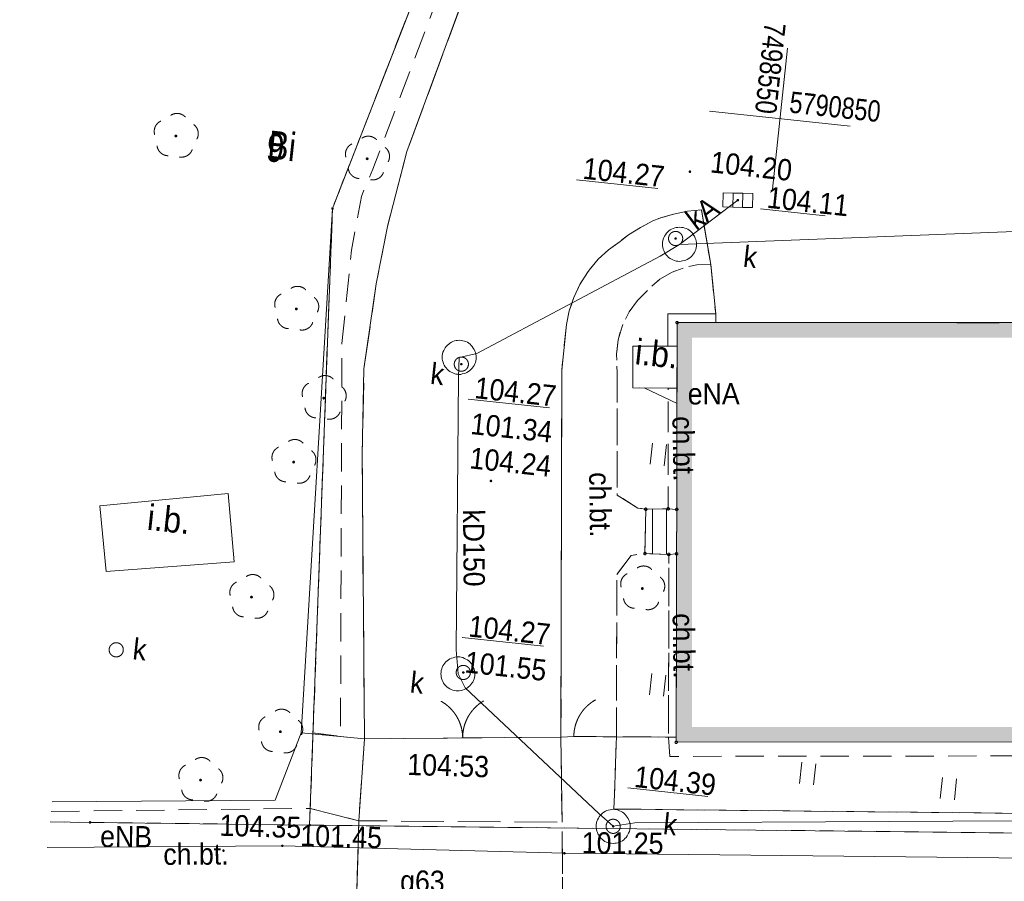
# Model space of a CAD drawing. Header units: millimetres. Extents: x -165388 to 921073, y -295343 to 494042.
# Tile 3 of 117: x -152713 to -117947, y -122571 to -92136. Entities that reach past the tile are written whole.
import ezdxf
from ezdxf.xclip import XClip

# ---------------------------------------------------------------- set-up
doc = ezdxf.new("R2010")
doc.units = ezdxf.units.MM
doc.header["$MEASUREMENT"] = 0
doc.header["$XCLIPFRAME"] = 0
for name, pattern in [('0.5_0.5', [1000, 500, -500]), ('1.5_0.5', [2000, 1500, -500]), ('mz1.0_0.5', [1500, 1000, -500])]:
    doc.linetypes.add(name, pattern=pattern)
for name, color, linetype in [('7795.2023_2_203-punkt graniczny', 7, 'Continuous'), ('7795.2023_2_drzewo liściaste (punkt)', 7, 'Continuous'), ('7795.2023_2_punkt o określonej wysokości (sieć elektroenergetyczna)', 7, 'Continuous'), ('7795.2023_2_punkt o określonej wysokości (sieć kanalizacyjna)', 7, 'Continuous'), ('7795.2023_2_punkt wysokościowy sztuczny', 7, 'Continuous'), ('Zagospodarowanie - Budynki', 7, 'Continuous')]:
    doc.layers.add(name, color=color, linetype=linetype)
for name, color, linetype, lineweight, true_color in [('7795.2023_2_210-oznaczenie konturu użytku gruntowego_Nr_pióra__3', 7, 'Continuous', 18, 0x959595), ('7795.2023_2_218-kontur użytku gruntowego_Nr_pióra__3', 7, 'Continuous', 18, 0x959595), ('7795.2023_2_drzewo liściaste (punkt)_Nr_pióra__94', 7, 'Continuous', 18, 0x4a4a4a), ('7795.2023_2_komora podziemna - przewód kanalizacyjny (powierzchnia)_Nr_pióra__34', 7, 'Continuous', 18, 0x4a4a4a), ('7795.2023_2_przewód elektroenergetyczny (linia)-Atr1_Nr_pióra__1', 7, 'Continuous', 18, 0x4c4c4c), ('7795.2023_2_przewód elektroenergetyczny (linia)_Nr_pióra__1', 7, 'Continuous', 18, 0x4c4c4c), ('7795.2023_2_przewód kanalizacyjny (linia)-Atr1_Nr_pióra__34', 7, 'Continuous', 18, 0x4a4a4a), ('7795.2023_2_przewód kanalizacyjny (linia)_Nr_pióra__34', 7, 'Continuous', 18, 0x4a4a4a), ('7795.2023_2_Punkt budynku_Nr_pióra__5', 7, 'Continuous', 18, 0x1d1d1d), ('7795.2023_2_punkt o określonej wysokości (sieć elektroenergetyczna)-Atr2_Nr_pióra__1', 7, 'Continuous', 18, 0x4c4c4c), ('7795.2023_2_punkt o określonej wysokości (sieć kanalizacyjna)-Atr2_Nr_pióra__34', 7, 'Continuous', 18, 0x4a4a4a), ('7795.2023_2_punkt o określonej wysokości (sieć kanalizacyjna)-Atr3_Nr_pióra__34', 7, 'Continuous', 18, 0x4a4a4a)]:
    doc.layers.add(name, color=color, linetype=linetype, lineweight=lineweight, true_color=true_color)
for name, color, linetype, lineweight in [('7795.2023_2_211-numer działki ewidencyjnej_Nr_pióra__7', 7, 'Continuous', 18), ('7795.2023_2_219-działka ewidencyjna_Nr_pióra__7', 7, 'Continuous', 18), ('7795.2023_2_312-budynek ewidencyjny_Nr_pióra__7', 7, 'Continuous', 18), ('7795.2023_2_352-schody_Nr_pióra__7', 7, 'Continuous', 18), ('7795.2023_2_brama (linia) - symbol_Nr_pióra__7', 7, 'Continuous', 18), ('7795.2023_2_brama (linia)_Nr_pióra__7', 7, 'Continuous', 18), ('7795.2023_2_chodnik (powierzchnia)-Atr17_Nr_pióra__7', 7, 'Continuous', 18), ('7795.2023_2_chodnik (powierzchnia)_Nr_pióra__7', 7, 'Continuous', 18), ('7795.2023_2_furtka (linia) - symbol_Nr_pióra__7', 7, 'Continuous', 18), ('7795.2023_2_furtka (linia)_Nr_pióra__7', 7, 'Continuous', 18), ('7795.2023_2_inna budowla (powierzchnia)-Atr17_Nr_pióra__7', 7, 'Continuous', 18), ('7795.2023_2_inna budowla (powierzchnia)_Nr_pióra__7', 7, 'Continuous', 18), ('7795.2023_2_jezdnia (powierzchnia)_Nr_pióra__7', 7, 'Continuous', 18), ('7795.2023_2_kratka ściekowa (punkt)_Nr_pióra__7', 7, 'Continuous', 18), ('7795.2023_2_krawężnik (linia)_Nr_pióra__7', 7, 'Continuous', 18), ('7795.2023_2_ogrodzenie trwałe (linia)_Nr_pióra__7', 7, 'Continuous', 18), ('7795.2023_2_przewód gazowy (linia)-Atr1_Nr_pióra__7', 7, 'Continuous', 18), ('7795.2023_2_punkt o określonej wysokości (sieć kanalizacyjna)-Atr2_Nr_pióra__7', 7, 'Continuous', 18), ('7795.2023_2_punkt wysokościowy sztuczny-Atr2_Nr_pióra__7', 7, 'Continuous', 18), ('7795.2023_2_trawnik (powierzchnia) - symbol_Nr_pióra__7', 7, 'Continuous', 18), ('7795.2023_2_trawnik (powierzchnia)_Nr_pióra__7', 7, 'Continuous', 18), ('7795.2023_2_Wstawianie ramki sekcyjnej z opisem_Nr_pióra__7', 7, 'Continuous', 18), ('7795.2023_2_właz okrągły - siec kanalizacyjna (punkt)-Atr17_Nr_pióra__7', 7, 'Continuous', 18), ('7795.2023_2_właz okrągły - siec kanalizacyjna (punkt)_Nr_pióra__7', 7, 'Continuous', 18), ('Zagospodarowanie - Budynki_Nr_pióra__1', 7, 'Continuous', 13)]:
    doc.layers.add(name, color=color, linetype=linetype, lineweight=lineweight)
doc.styles.add('GENERATED_STYLE_1', font='txt')
doc.linetypes.add('902-500', pattern='A,0,[1,A.01.1_PROJEKT_ZAGOSPODAROWANIA_DZIAŁKI1.Shx,S=59.52381,R=0,X=0,Y=0],-7500,0', length=7500)

# ---------------------------------------------------------------- blocks, each defined once
blk = doc.blocks.new('Rysunek_1_2', base_point=(-8073115860, -4958828181))
at = {"layer": '7795.2023_2_203-punkt graniczny', "linetype": 'Continuous', "lineweight": 0, "true_color": 0x000000}
for points in [[(-141625, -98813, 1), (-141714, -98804, 1)], [(-150184, -120494, 1), (-150274, -120485, 1)], [(-142430, -120591, 1), (-142520, -120582, 1)]]:
    blk.add_hatch(color=18, dxfattribs=at).paths.add_polyline_path(points)
at = {"layer": '7795.2023_2_drzewo liściaste (punkt)', "linetype": 'Continuous', "lineweight": 0, "true_color": 0x4a4a4a}
for points in [[(-147148, -96250, 1), (-147248, -96239, 1)], [(-140395, -97054, 1), (-140495, -97044, 1)], [(-142895, -102358, 1), (-142994, -102347, 1)], [(-141925, -105509, 1), (-142025, -105499, 1)], [(-142992, -107768, 1), (-143092, -107758, 1)], [(-130678, -112236, 1), (-130778, -112226, 1)], [(-144479, -112537, 1), (-144578, -112527, 1)], [(-143460, -117293, 1), (-143559, -117282, 1)], [(-146278, -119002, 1), (-146377, -118992, 1)]]:
    blk.add_hatch(color=251, dxfattribs=at).paths.add_polyline_path(points)
at = {"layer": '7795.2023_2_punkt o określonej wysokości (sieć elektroenergetyczna)', "linetype": 'Continuous', "lineweight": 0, "true_color": 0x4c4c4c}
for points in [[(-143394, -121323, 1), (-143483, -121313, 1)], [(-133435, -121586, 1), (-133525, -121576, 1)]]:
    blk.add_hatch(color=251, dxfattribs=at).paths.add_polyline_path(points)
at = {"layer": '7795.2023_2_punkt o określonej wysokości (sieć kanalizacyjna)', "linetype": 'Continuous', "lineweight": 0, "true_color": 0x4a4a4a}
for points in [[(-127312, -98513, 1), (-127402, -98511, 1)], [(-129509, -99870, 1), (-129598, -99861, 1)], [(-137075, -104309, 1), (-137164, -104300, 1)], [(-137005, -115199, 1), (-137094, -115189, 1)], [(-131714, -120634, 1), (-131803, -120624, 1)]]:
    blk.add_hatch(color=251, dxfattribs=at).paths.add_polyline_path(points)
at = {"layer": '7795.2023_2_punkt wysokościowy sztuczny', "linetype": 'Continuous', "lineweight": 0, "true_color": 0x000000}
for points in [[(-129004, -97511, 1), (-129094, -97501, 1)], [(-136028, -108434, 1), (-136118, -108425, 1)], [(-137229, -118323, 1), (-137319, -118313, 1)], [(-145474, -121492, 1), (-145563, -121483, 1)]]:
    blk.add_hatch(color=18, dxfattribs=at).paths.add_polyline_path(points)
at = {"layer": '7795.2023_2_218-kontur użytku gruntowego_Nr_pióra__3', "linetype": '0.5_0.5', "flags": 128}
for points in [[(-133450, -77674), (-141670, -98808)], [(-141670, -98808), (-142475, -120587)], [(-151643, -120474), (-150229, -120490)], [(-150229, -120490), (-142475, -120587)], [(-142475, -120587), (-63710, -121466)]]:
    blk.add_lwpolyline(points, dxfattribs=at)
at = {"layer": '7795.2023_2_219-działka ewidencyjna_Nr_pióra__7', "linetype": 'Continuous', "flags": 128}
for points in [[(-141670, -98808), (-133450, -77674)], [(-142475, -120587), (-141670, -98808)], [(-151643, -120474), (-150229, -120490)], [(-150229, -120490), (-142475, -120587)], [(-142475, -120587), (-63710, -121466)]]:
    blk.add_lwpolyline(points, dxfattribs=at)
at = {"layer": '7795.2023_2_312-budynek ewidencyjny_Nr_pióra__7', "linetype": 'Continuous', "flags": 128}
for points in [[(-129530, -117660), (-129500, -102838)], [(-129500, -102838), (-57530, -102838)], [(-57437, -117642), (-129530, -117660)]]:
    blk.add_lwpolyline(points, dxfattribs=at)
at = {"layer": '7795.2023_2_352-schody_Nr_pióra__7', "linetype": 'Continuous', "flags": 128}
blk.add_lwpolyline([(-129513, -109434), (-129812, -109412), (-130608, -109428), (-130635, -110994), (-129794, -111024), (-129520, -111003)], close=True, dxfattribs=at)
blk.add_lwpolyline([(-129513, -109434), (-129812, -109412), (-130608, -109428), (-130635, -110994), (-129794, -111024), (-129520, -111003)], close=True, dxfattribs=at)
for points in [[(-130371, -111003), (-130373, -109423)], [(-129871, -111021), (-129873, -109414)]]:
    blk.add_lwpolyline(points, dxfattribs=at)
at = {"layer": '7795.2023_2_brama (linia) - symbol_Nr_pióra__7', "linetype": 'Continuous'}
for centre, start, end in [((-138571, -117518), 0.5052, 60.5052), ((-135571, -117492), 120.5052, 180.5052)]:
    blk.add_arc(centre, 1500, start, end, dxfattribs=at)
at = {"layer": '7795.2023_2_brama (linia)_Nr_pióra__7', "linetype": 'Continuous', "flags": 128}
blk.add_lwpolyline([(-140539, -117536), (-133603, -117474)], dxfattribs=at)
at = {"layer": '7795.2023_2_chodnik (powierzchnia)_Nr_pióra__7', "linetype": 'mz1.0_0.5', "flags": 128}
for points in [[(-131621, -108927), (-130886, -109388), (-130608, -109428), (-130635, -110994), (-131125, -111062), (-131630, -111732), (-131641, -117463), (-132405, -117462), (-133148, -117453), (-133603, -117474), (-133572, -104514), (-133409, -102902), (-133307, -102420), (-133145, -101945), (-132936, -101494), (-132669, -101070), (-132610, -100986), (-132287, -100598), (-131919, -100266), (-131515, -99967), (-131219, -99737), (-130798, -99471), (-130352, -99247), (-130109, -99142), (-129632, -99002), (-129139, -98904), (-128641, -98857), (-128314, -100783), (-128809, -100800), (-129209, -100878), (-129680, -101049), (-130110, -101305), (-130487, -101636), (-130545, -101700), (-130894, -102055), (-131189, -102456), (-131418, -102904), (-131445, -102972), (-131587, -103449), (-131640, -103947), (-131623, -104441), (-131612, -104533)], [(-129499, -103673), (-129830, -103668), (-129829, -102531), (-128138, -102522), (-128132, -102834), (-129500, -102838)], [(-129513, -109434), (-129812, -109412), (-129818, -105148), (-129506, -105151)], [(-129794, -111024), (-129520, -111003), (-129530, -117478), (-129802, -117479)], [(-142452, -119996), (-142358, -117331), (-141385, -117455), (-140539, -117536), (-140739, -120431)], [(-133564, -120486), (-133603, -117474), (-133148, -117453), (-132405, -117462), (-131641, -117463), (-131733, -120018), (-117448, -120171), (-94590, -120188), (-84123, -120213), (-83811, -120206), (-83823, -120788), (-78222, -120705), (-78215, -120082), (-68858, -119948), (-58584, -119994), (-57508, -120089), (-50285, -120069), (-46807, -120180), (-48984, -123135), (-51551, -123061), (-55730, -123106), (-79926, -123187), (-81942, -123233), (-87867, -123151), (-93853, -123072), (-133543, -123012)]]:
    blk.add_lwpolyline(points, close=True, dxfattribs=at)
for points in [[(-151600, -120100), (-142452, -119996), (-140739, -120431)], [(-140739, -120431), (-140818, -123238), (-151954, -123157)]]:
    blk.add_lwpolyline(points, dxfattribs=at)
at = {"layer": '7795.2023_2_drzewo liściaste (punkt)_Nr_pióra__94', "linetype": 'Continuous'}
for centre, start, end in [((-147155, -95847), 43.1542, 124.6102), ((-147563, -96081), 115.1902, 196.4302), ((-146807, -96162), 331.3342, 52.5742), ((-140403, -96651), 43.1542, 124.6102), ((-147466, -96542), 187.1032, 268.7532), ((-140810, -96885), 115.1902, 196.4302), ((-140054, -96966), 331.3342, 52.5742), ((-146999, -96592), 259.0112, 340.6612), ((-140713, -97346), 187.1032, 268.7532), ((-140246, -97396), 259.0112, 340.6612), ((-143309, -102189), 115.1902, 196.4302), ((-142902, -101955), 43.1542, 124.6102), ((-142554, -102270), 331.3342, 52.5742), ((-143213, -102650), 187.1032, 268.7532), ((-142745, -102700), 259.0112, 340.6612), ((-142340, -105340), 115.1902, 196.4302), ((-141932, -105106), 43.1542, 124.6102), ((-141584, -105421), 331.3342, 52.5742), ((-142243, -105801), 187.1032, 268.7532), ((-141776, -105851), 259.0112, 340.6612), ((-142999, -107365), 43.1542, 124.6102), ((-143406, -107599), 115.1902, 196.4302), ((-142651, -107680), 331.3342, 52.5742), ((-143310, -108060), 187.1032, 268.7532), ((-142843, -108110), 259.0112, 340.6612), ((-130685, -111833), 43.1542, 124.6102), ((-144486, -112134), 43.1542, 124.6102), ((-131092, -112067), 115.1902, 196.4302), ((-130337, -112148), 331.3342, 52.5742), ((-144893, -112368), 115.1902, 196.4302), ((-144137, -112449), 331.3342, 52.5742), ((-130996, -112528), 187.1032, 268.7532), ((-144797, -112829), 187.1032, 268.7532), ((-130529, -112578), 259.0112, 340.6612), ((-144329, -112879), 259.0112, 340.6612), ((-143874, -117124), 115.1902, 196.4302), ((-143467, -116890), 43.1542, 124.6102), ((-143118, -117205), 331.3342, 52.5742), ((-143778, -117585), 187.1032, 268.7532), ((-143310, -117635), 259.0112, 340.6612), ((-146285, -118599), 43.1542, 124.6102), ((-146692, -118833), 115.1902, 196.4302), ((-145937, -118914), 331.3342, 52.5742), ((-146596, -119294), 187.1032, 268.7532), ((-146129, -119344), 259.0112, 340.6612)]:
    blk.add_arc(centre, 400, start, end, dxfattribs=at)
at = {"layer": '7795.2023_2_furtka (linia) - symbol_Nr_pióra__7', "linetype": 'Continuous'}
blk.add_arc((-131648, -117470), 1500, 119.2862, 179.2862, dxfattribs=at)
at = {"layer": '7795.2023_2_furtka (linia)_Nr_pióra__7', "linetype": 'Continuous', "flags": 128}
blk.add_lwpolyline([(-133148, -117453), (-132405, -117462)], dxfattribs=at)
at = {"layer": '7795.2023_2_inna budowla (powierzchnia)_Nr_pióra__7', "linetype": 'Continuous', "flags": 128}
for points in [[(-129499, -103673), (-129506, -105151), (-131063, -105135), (-131067, -103666)], [(-149662, -111630), (-149885, -109303), (-145353, -108873), (-145140, -111290)]]:
    blk.add_lwpolyline(points, close=True, dxfattribs=at)
at = {"layer": '7795.2023_2_jezdnia (powierzchnia)_Nr_pióra__7', "linetype": '1.5_0.5', "flags": 128}
for points in [[(-133603, -117474), (-140539, -117536), (-140620, -107500), (-140557, -104469), (-140124, -101468), (-139726, -99439), (-139040, -96797), (-134683, -84954), (-133333, -81267), (-129360, -81924), (-129813, -85114), (-127634, -85337), (-127687, -86016), (-118424, -87049), (-117777, -80541), (-105837, -81931), (-106358, -86703), (-106331, -87198), (-106231, -87481), (-105953, -87893), (-105571, -88175), (-105121, -88384), (-104630, -88497), (-104410, -88511), (-103912, -88463), (-103434, -88323), (-103329, -88274), (-102933, -87965), (-102687, -87539), (-102651, -87392), (-102360, -91627), (-102771, -91703), (-103241, -91864), (-103603, -92057), (-104006, -92345), (-104258, -92630), (-104496, -93067), (-104539, -93183), (-104622, -93677), (-104585, -94174), (-104442, -94441), (-104120, -94817), (-104009, -94900), (-103570, -95128), (-103076, -95211), (-86979, -95156), (-83668, -98609), (-91451, -98599), (-100162, -98611), (-104213, -98589), (-114565, -98616), (-114562, -99059), (-114518, -102121), (-114555, -102841), (-128132, -102834), (-128138, -102522), (-128314, -100783), (-128641, -98857), (-129139, -98904), (-129632, -99002), (-130109, -99142), (-130352, -99247), (-130798, -99471), (-131219, -99737), (-131515, -99967), (-131919, -100266), (-132287, -100598), (-132610, -100986), (-132669, -101070), (-132936, -101494), (-133145, -101945), (-133307, -102420), (-133409, -102902), (-133572, -104514)], [(-133103, -129607), (-141291, -128588), (-141053, -128151), (-140892, -127676), (-140820, -127191), (-140818, -123238), (-140739, -120431), (-133564, -120486), (-133543, -123012), (-133585, -124436), (-133550, -127024), (-133489, -128328), (-133473, -128461), (-133384, -128852), (-133265, -129237)]]:
    blk.add_lwpolyline(points, close=True, dxfattribs=at)
at = {"layer": '7795.2023_2_komora podziemna - przewód kanalizacyjny (powierzchnia)_Nr_pióra__34', "linetype": 'Continuous', "flags": 128}
for points in [[(-128818, -100136), (-128824, -100195), (-128841, -100254), (-128866, -100301), (-128892, -100359), (-128917, -100407), (-128952, -100453), (-128998, -100498), (-129042, -100534), (-129086, -100570), (-129140, -100604), (-129193, -100628), (-129244, -100643), (-129306, -100656), (-129358, -100671), (-129419, -100675), (-129478, -100668), (-129538, -100662), (-129597, -100645), (-129654, -100619), (-129702, -100594), (-129749, -100569), (-129806, -100533), (-129841, -100489), (-129887, -100443), (-129922, -100399), (-129947, -100346), (-129971, -100294), (-129996, -100241), (-130009, -100179), (-130014, -100128), (-130017, -100067), (-130011, -100008), (-130005, -99948), (-129988, -99889), (-129972, -99831), (-129947, -99783), (-129912, -99737), (-129875, -99680), (-129841, -99644), (-129796, -99598), (-129742, -99564), (-129699, -99538), (-129636, -99515), (-129583, -99490), (-129532, -99476), (-129471, -99472), (-129410, -99469), (-129351, -99475), (-129291, -99481), (-129232, -99498), (-129184, -99513), (-129126, -99539), (-129080, -99574), (-129033, -99610), (-128987, -99645), (-128951, -99689), (-128917, -99743), (-128881, -99787), (-128858, -99850), (-128843, -99902), (-128829, -99953), (-128815, -100015), (-128812, -100076)], [(-136598, -104129), (-136604, -104189), (-136621, -104247), (-136646, -104295), (-136672, -104353), (-136697, -104400), (-136732, -104447), (-136778, -104492), (-136822, -104528), (-136866, -104563), (-136920, -104598), (-136972, -104622), (-137024, -104637), (-137086, -104650), (-137138, -104665), (-137199, -104668), (-137258, -104662), (-137318, -104655), (-137377, -104639), (-137424, -104614), (-137482, -104588), (-137529, -104562), (-137576, -104527), (-137621, -104482), (-137657, -104438), (-137692, -104394), (-137727, -104340), (-137751, -104287), (-137766, -104235), (-137779, -104174), (-137794, -104122), (-137797, -104061), (-137791, -104001), (-137785, -103942), (-137768, -103883), (-137742, -103826), (-137717, -103778), (-137692, -103730), (-137656, -103684), (-137611, -103638), (-137566, -103593), (-137523, -103567), (-137469, -103533), (-137416, -103508), (-137363, -103484), (-137302, -103470), (-137251, -103466), (-137190, -103462), (-137130, -103469), (-137071, -103475), (-137012, -103491), (-136964, -103507), (-136906, -103533), (-136860, -103568), (-136813, -103603), (-136768, -103648), (-136731, -103682), (-136697, -103736), (-136662, -103790), (-136638, -103843), (-136623, -103895), (-136608, -103947), (-136595, -104009), (-136591, -104070)], [(-136639, -115308), (-136656, -115367), (-136672, -115426), (-136687, -115474), (-136714, -115532), (-136749, -115578), (-136784, -115625), (-136819, -115671), (-136863, -115707), (-136907, -115742), (-136961, -115777), (-137014, -115801), (-137076, -115815), (-137128, -115829), (-137190, -115843), (-137250, -115846), (-137300, -115841), (-137360, -115835), (-137418, -115818), (-137476, -115792), (-137523, -115767), (-137581, -115741), (-137627, -115705), (-137673, -115660), (-137708, -115616), (-137744, -115572), (-137768, -115519), (-137793, -115466), (-137817, -115413), (-137831, -115352), (-137835, -115301), (-137839, -115240), (-137833, -115181), (-137826, -115121), (-137810, -115062), (-137795, -115014), (-137768, -114956), (-137733, -114910), (-137698, -114863), (-137663, -114817), (-137619, -114781), (-137575, -114746), (-137521, -114711), (-137468, -114687), (-137406, -114673), (-137354, -114659), (-137292, -114645), (-137232, -114641), (-137172, -114648), (-137122, -114653), (-137064, -114670), (-137006, -114696), (-136959, -114721), (-136901, -114747), (-136855, -114782), (-136809, -114828), (-136774, -114872), (-136738, -114916), (-136714, -114969), (-136689, -115021), (-136665, -115074), (-136651, -115136), (-136647, -115187), (-136643, -115248)], [(-131162, -120693), (-131168, -120752), (-131185, -120811), (-131211, -120869), (-131236, -120916), (-131262, -120964), (-131298, -121020), (-131342, -121056), (-131387, -121101), (-131431, -121137), (-131484, -121161), (-131537, -121186), (-131590, -121210), (-131651, -121224), (-131702, -121228), (-131763, -121232), (-131823, -121225), (-131882, -121219), (-131941, -121203), (-131990, -121187), (-132047, -121161), (-132094, -121126), (-132140, -121091), (-132187, -121056), (-132222, -121012), (-132257, -120958), (-132292, -120914), (-132315, -120851), (-132330, -120799), (-132345, -120747), (-132358, -120685), (-132362, -120625), (-132355, -120565), (-132349, -120505), (-132333, -120447), (-132307, -120399), (-132281, -120342), (-132256, -120294), (-132221, -120247), (-132176, -120202), (-132132, -120167), (-132087, -120131), (-132033, -120097), (-131981, -120072), (-131929, -120057), (-131867, -120044), (-131815, -120029), (-131754, -120026), (-131695, -120032), (-131635, -120039), (-131576, -120055), (-131529, -120080), (-131471, -120107), (-131424, -120132), (-131377, -120167), (-131332, -120212), (-131296, -120256), (-131261, -120300), (-131226, -120354), (-131202, -120407), (-131187, -120459), (-131174, -120521), (-131159, -120572), (-131156, -120633)]]:
    blk.add_lwpolyline(points, close=True, dxfattribs=at)
at = {"layer": '7795.2023_2_kratka ściekowa (punkt)_Nr_pióra__7', "linetype": 'Continuous'}
for p, q in [((-127886, -98752), (-127876, -98252)), ((-127876, -98252), (-127527, -98259)), ((-127536, -98759), (-127527, -98259)), ((-127527, -98259), (-127177, -98266)), ((-127187, -98765), (-127177, -98266)), ((-127177, -98266), (-126827, -98273)), ((-126837, -98772), (-126827, -98273)), ((-127886, -98752), (-127536, -98759)), ((-127536, -98759), (-127187, -98765)), ((-127187, -98765), (-126837, -98772))]:
    blk.add_line(p, q, dxfattribs=at)
at = {"layer": '7795.2023_2_krawężnik (linia)_Nr_pióra__7', "linetype": 'Continuous', "flags": 128}
for points in [[(-127634, -85337), (-129813, -85114), (-129360, -81924), (-133333, -81267), (-134683, -84954), (-139040, -96797), (-139726, -99439), (-140124, -101468), (-140557, -104469), (-140620, -107500), (-140539, -117536)], [(-128132, -102834), (-128138, -102522), (-128314, -100783), (-128641, -98857), (-129139, -98904), (-129632, -99002), (-130109, -99142), (-130352, -99247), (-130798, -99471), (-131219, -99737), (-131515, -99967), (-131919, -100266), (-132287, -100598), (-132610, -100986), (-132669, -101070), (-132936, -101494), (-133145, -101945), (-133307, -102420), (-133409, -102902), (-133572, -104514), (-133603, -117474)], [(-133564, -120486), (-133603, -117474)], [(-140739, -120431), (-140539, -117536)], [(-152713, -129722), (-152708, -129728), (-144430, -129821), (-144096, -129887), (-143594, -129900), (-143095, -129843), (-142626, -129692), (-142179, -129459), (-141775, -129160), (-141596, -128988), (-141291, -128588), (-141053, -128151), (-140892, -127676), (-140820, -127191), (-140818, -123238), (-140739, -120431)]]:
    blk.add_lwpolyline(points, dxfattribs=at)
at = {"layer": '7795.2023_2_ogrodzenie trwałe (linia)_Nr_pióra__7', "linetype": '902-500', "flags": 128}
for points in [[(-136046, -84345), (-141670, -98808), (-142760, -117147), (-142769, -117327)], [(-151561, -119761), (-143688, -119702), (-142769, -117327)], [(-142769, -117327), (-140539, -117536)], [(-133603, -117474), (-133148, -117453)], [(-132405, -117462), (-131641, -117463), (-129530, -117478)]]:
    blk.add_lwpolyline(points, dxfattribs=at)
at = {"layer": '7795.2023_2_przewód elektroenergetyczny (linia)_Nr_pióra__1', "linetype": 'Continuous', "flags": 128}
for points in [[(-129504, -105694), (-130661, -105138)], [(-151748, -121374), (-143439, -121318), (-133480, -121581), (-112655, -121801), (-104226, -121890), (-84666, -122086), (-75047, -122232), (-54383, -122455), (-46849, -122539), (-45914, -122548)]]:
    blk.add_lwpolyline(points, dxfattribs=at)
at = {"layer": '7795.2023_2_przewód kanalizacyjny (linia)_Nr_pióra__34', "linetype": 'Continuous', "flags": 128}
for points in [[(-127357, -98512), (-129414, -100072)], [(-103621, -99075), (-129414, -100072)], [(-137194, -104065), (-136576, -103930), (-130103, -100491), (-129414, -100072)], [(-137236, -115244), (-137296, -114393), (-137219, -104767), (-137194, -104065)], [(-131759, -120629), (-132263, -120173), (-136987, -115734), (-137236, -115244)], [(-103358, -120545), (-104053, -120370), (-130992, -120510), (-131759, -120629)]]:
    blk.add_lwpolyline(points, dxfattribs=at)
at = {"layer": '7795.2023_2_Punkt budynku_Nr_pióra__5', "linetype": 'Continuous'}
for centre in [(-129500, -102838), (-130608, -109428), (-129812, -109412), (-129513, -109434), (-130635, -110994), (-129794, -111024), (-129520, -111003), (-129530, -117660)]:
    blk.add_circle(centre, 45, dxfattribs=at)
at = {"layer": '7795.2023_2_punkt o określonej wysokości (sieć kanalizacyjna)-Atr2_Nr_pióra__7', "linetype": 'Continuous', "flags": 128}
for points in [[(-133055, -97790), (-130185, -98097)], [(-126552, -98815), (-124269, -99059)], [(-136878, -105539), (-134008, -105847)], [(-137087, -113960), (-134218, -114268)], [(-131241, -119275), (-128410, -119579)]]:
    blk.add_lwpolyline(points, dxfattribs=at)
at = {"layer": '7795.2023_2_trawnik (powierzchnia) - symbol_Nr_pióra__7', "linetype": 'Continuous'}
for p, q in [((-130449, -107837), (-130369, -107091)), ((-129952, -107890), (-129872, -107144)), ((-130477, -115980), (-130397, -115234)), ((-129980, -116033), (-129900, -115288)), ((-125181, -119112), (-125101, -118367)), ((-124683, -119166), (-124603, -118420)), ((-120209, -119645), (-120129, -118899)), ((-119712, -119698), (-119632, -118953))]:
    blk.add_line(p, q, dxfattribs=at)
at = {"layer": '7795.2023_2_trawnik (powierzchnia)_Nr_pióra__7', "linetype": 'mz1.0_0.5', "flags": 128}
for points in [[(-133450, -77674), (-132785, -77936), (-127081, -78678), (-127591, -84839), (-129736, -84589), (-129360, -81924), (-133333, -81267), (-134356, -84054), (-135171, -83966), (-140243, -97412), (-140649, -98385), (-140993, -100279), (-141335, -103571), (-141364, -110598), (-141385, -117455), (-142358, -117331), (-141670, -98808)], [(-128314, -100783), (-128138, -102522), (-129829, -102531), (-129830, -103668), (-131067, -103666), (-131063, -105135), (-129818, -105148), (-129812, -109412), (-130608, -109428), (-130886, -109388), (-131621, -108927), (-131612, -104533), (-131623, -104441), (-131640, -103947), (-131587, -103449), (-131445, -102972), (-131418, -102904), (-131189, -102456), (-130894, -102055), (-130545, -101700), (-130487, -101636), (-130110, -101305), (-129680, -101049), (-129209, -100878), (-128809, -100800)], [(-131630, -111732), (-131125, -111062), (-130635, -110994), (-129794, -111024), (-129802, -117479), (-131641, -117463)], [(-129802, -117479), (-129754, -118158), (-112694, -118136), (-112503, -118137), (-112549, -118655), (-108842, -118690), (-108348, -118683), (-104734, -118648), (-104185, -118596), (-100553, -118583), (-100553, -118110), (-83750, -118141), (-83759, -118502), (-83811, -120206), (-84123, -120213), (-94590, -120188), (-117448, -120171), (-131733, -120018), (-131641, -117463)]]:
    blk.add_lwpolyline(points, close=True, dxfattribs=at)
at = {"layer": '7795.2023_2_Wstawianie ramki sekcyjnej z opisem_Nr_pióra__7', "linetype": 'Continuous', "flags": 128}
for points in [[(-126138, -98120), (-125605, -93148)], [(-128357, -95368), (-123386, -95900)]]:
    blk.add_lwpolyline(points, dxfattribs=at)
at = {"layer": '7795.2023_2_właz okrągły - siec kanalizacyjna (punkt)_Nr_pióra__7', "linetype": 'Continuous'}
for centre in [(-129553, -99866), (-137119, -104305), (-149304, -114394), (-137050, -115194), (-131759, -120629)]:
    blk.add_circle(centre, 250, dxfattribs=at)
at = {"layer": '7795.2023_2_210-oznaczenie konturu użytku gruntowego_Nr_pióra__3', "linetype": 'Continuous', "insert": (-143994, -97039), "char_height": 1000, "attachment_point": 7, "rotation": 353.8822, "style": 'GENERATED_STYLE_1'}
blk.add_mtext('\\A1;{\\W0.790000x;\\fArial|b0|i0|c238|p38;Bi}', dxfattribs=at)
at = {"layer": '7795.2023_2_211-numer działki ewidencyjnej_Nr_pióra__7', "linetype": 'Continuous', "insert": (-143934, -96132), "char_height": 1000, "attachment_point": 1, "rotation": 353.8822, "style": 'GENERATED_STYLE_1'}
blk.add_mtext('\\A1;{\\W0.790000x;\\fArial|b0|i0|c238|p38;9}', dxfattribs=at)
at = {"layer": '7795.2023_2_chodnik (powierzchnia)-Atr17_Nr_pióra__7', "linetype": 'Continuous', "char_height": 750, "attachment_point": 4, "style": 'GENERATED_STYLE_1'}
for insert, rotation in [((-129300, -106141), 271.1052), ((-132238, -108118), 270.8542), ((-129290, -113101), 270.8952), ((-147642, -121622), 0.3652), ((-147642, -121622), 0.3652)]:
    blk.add_mtext('\\A1;{\\W0.900000x;\\fArial|b0|i0|c238|p38;ch.bt.}', dxfattribs=dict(at, insert=insert, rotation=rotation))
at = {"layer": '7795.2023_2_inna budowla (powierzchnia)-Atr17_Nr_pióra__7', "linetype": 'Continuous', "char_height": 900, "attachment_point": 4, "rotation": 353.8822, "style": 'GENERATED_STYLE_1'}
for insert in [(-130972, -103861), (-148196, -109709)]:
    blk.add_mtext('\\A1;{\\W0.900000x;\\fArial|b0|i0|c238|p38;i.b.}', dxfattribs=dict(at, insert=insert))
at = {"layer": '7795.2023_2_przewód elektroenergetyczny (linia)-Atr1_Nr_pióra__1', "linetype": 'Continuous', "char_height": 750, "attachment_point": 4, "style": 'GENERATED_STYLE_1'}
for s, insert, rotation in [('\\A1;{\\W0.900000x;\\fArial|b0|i0|c238|p38;eNA}', (-129126, -105359), 0.1692), ('\\A1;{\\W0.900000x;\\fArial|b0|i0|c238|p38;eNB}', (-149871, -120987), 359.4232)]:
    blk.add_mtext(s, dxfattribs=dict(at, insert=insert, rotation=rotation))
at = {"layer": '7795.2023_2_przewód gazowy (linia)-Atr1_Nr_pióra__7', "linetype": 'Continuous', "insert": (-139281, -122668), "char_height": 750, "attachment_point": 4, "rotation": 359.2742, "style": 'GENERATED_STYLE_1'}
blk.add_mtext('\\A1;{\\W0.900000x;\\fArial|b0|i0|c238|p38;g63}', dxfattribs=at)
at = {"layer": '7795.2023_2_przewód kanalizacyjny (linia)-Atr1_Nr_pióra__34', "linetype": 'Continuous', "char_height": 750, "attachment_point": 4, "style": 'GENERATED_STYLE_1'}
for s, insert, rotation in [('\\A1;{\\W0.900000x;\\fArial|b0|i0|c238|p38;kA}', (-129055, -99302), 37.0932), ('\\A1;{\\W0.900000x;\\fArial|b0|i0|c238|p38;kD150}', (-136692, -109435), 270.5292)]:
    blk.add_mtext(s, dxfattribs=dict(at, insert=insert, rotation=rotation))
at = {"layer": '7795.2023_2_punkt o określonej wysokości (sieć elektroenergetyczna)-Atr2_Nr_pióra__1', "linetype": 'Continuous', "char_height": 750, "attachment_point": 4, "style": 'GENERATED_STYLE_1'}
for s, insert, rotation in [('\\A1;{\\W0.900000x;\\fArial|b0|i0|c238|p38;101.45}', (-142803, -120947), 358.2222), ('\\A1;{\\W0.900000x;\\fArial|b0|i0|c238|p38;101.25}', (-132865, -121215), 359.5932)]:
    blk.add_mtext(s, dxfattribs=dict(at, insert=insert, rotation=rotation))
at = {"layer": '7795.2023_2_punkt o określonej wysokości (sieć kanalizacyjna)-Atr2_Nr_pióra__34', "linetype": 'Continuous', "char_height": 750, "attachment_point": 7, "rotation": 353.8822, "style": 'GENERATED_STYLE_1'}
for s, insert in [('\\A1;{\\W0.900000x;\\fArial|b0|i0|c238|p38;104.27}', (-132858, -97761)), ('\\A1;{\\W0.900000x;\\fArial|b0|i0|c238|p38;104.11}', (-126355, -98787)), ('\\A1;{\\W0.900000x;\\fArial|b0|i0|c238|p38;104.27}', (-136681, -105511)), ('\\A1;{\\W0.900000x;\\fArial|b0|i0|c238|p38;104.27}', (-136890, -113932)), ('\\A1;{\\W0.900000x;\\fArial|b0|i0|c238|p38;104.39}', (-131044, -119247))]:
    blk.add_mtext(s, dxfattribs=dict(at, insert=insert))
at = {"layer": '7795.2023_2_punkt o określonej wysokości (sieć kanalizacyjna)-Atr3_Nr_pióra__34', "linetype": 'Continuous', "char_height": 750, "attachment_point": 7, "rotation": 353.8822, "style": 'GENERATED_STYLE_1'}
for s, insert in [('\\A1;{\\W0.900000x;\\fArial|b0|i0|c238|p38;101.34}', (-136817, -106779)), ('\\A1;{\\W0.900000x;\\fArial|b0|i0|c238|p38;101.55}', (-137026, -115200))]:
    blk.add_mtext(s, dxfattribs=dict(at, insert=insert))
at = {"layer": '7795.2023_2_punkt wysokościowy sztuczny-Atr2_Nr_pióra__7', "linetype": 'Continuous', "char_height": 750, "style": 'GENERATED_STYLE_1'}
for s, insert, attachment_point, rotation in [('\\A1;{\\W0.900000x;\\fArial|b0|i0|c238|p38;104.20}', (-128356, -97538), 7, 353.8822), ('\\A1;{\\W0.900000x;\\fArial|b0|i0|c238|p38;104.24}', (-136858, -107991), 7, 353.8822), ('\\A1;{\\W0.900000x;\\fArial|b0|i0|c238|p38;104.53}', (-139012, -118064), 1, 358.2812), ('\\A1;{\\W0.900000x;\\fArial|b0|i0|c238|p38;104.35}', (-145664, -120971), 7, 358.2812)]:
    blk.add_mtext(s, dxfattribs=dict(at, insert=insert, attachment_point=attachment_point, rotation=rotation))
at = {"layer": '7795.2023_2_Wstawianie ramki sekcyjnej z opisem_Nr_pióra__7', "linetype": 'Continuous', "char_height": 750, "attachment_point": 7, "style": 'GENERATED_STYLE_1'}
for s, insert, rotation in [('\\A1;{\\W0.790000x;\\fArial|b0|i0|c238|p38;7498550}', (-126418, -92209), 263.8822), ('\\A1;{\\W0.790000x;\\fArial|b0|i0|c238|p38;5790850}', (-125563, -95424), 353.8832)]:
    blk.add_mtext(s, dxfattribs=dict(at, insert=insert, rotation=rotation))
at = {"layer": '7795.2023_2_właz okrągły - siec kanalizacyjna (punkt)-Atr17_Nr_pióra__7', "linetype": 'Continuous', "char_height": 750, "rotation": 353.8822, "style": 'GENERATED_STYLE_1'}
for insert, attachment_point in [((-127153, -100487), 4), ((-138199, -104625), 4), ((-148750, -114725), 7), ((-138915, -115527), 4), ((-129978, -120528), 4)]:
    blk.add_mtext('\\A1;{\\W0.900000x;\\fArial|b0|i0|c238|p38;k}', dxfattribs=dict(at, insert=insert, attachment_point=attachment_point))

msp = doc.modelspace()

# ---------------------------------------------------------------- hatches: boundary and pattern name
at = {"layer": 'Zagospodarowanie - Budynki_Nr_pióra__1', "linetype": 'Continuous'}
h = msp.add_hatch(color=256, dxfattribs=at)
h.paths.add_polyline_path([(-129509.647, -117649.486), (-128979.647, -117649.486), (-84037.078, -117649.486), (-83507.078, -117649.486), (-83507.078, -117119.486), (-83507.078, -116653.389), (-78210.313, -116653.389), (-78210.313, -117115.586), (-78210.313, -117645.586), (-77413.406, -117645.586), (-58059.942, -117645.586), (-57529.942, -117645.586), (-57529.942, -117115.586), (-57529.942, -103368.288), (-57529.942, -102838.288), (-58059.942, -102838.288), (-84695.243, -102838.288), (-128979.647, -102838.288), (-129214.695, -102838.288), (-129509.647, -102838.288), (-129509.647, -117119.486)])
h.paths.add_polyline_path([(-84037.078, -117119.486), (-128979.647, -117119.486), (-128979.647, -103368.288), (-84695.243, -103368.288), (-58059.942, -103368.288), (-58059.942, -117115.586), (-77413.406, -117115.586), (-77413.406, -116653.389), (-77413.406, -116263.389), (-78210.313, -116263.389), (-83507.078, -116263.389), (-84037.078, -116263.389), (-84037.078, -116653.389)], flags=0)

# ---------------------------------------------------------------- block references
at = {"layer": 'Zagospodarowanie - Budynki', "color": 151, "linetype": 'Continuous', "lineweight": 13, "true_color": 0x80c2ff}
ref = msp.add_blockref('Rysunek_1_2', (-8073115859.987, -4958828180.543), dxfattribs=at)
XClip(ref).set_block_clipping_path([(-157094.7839021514, -148080.1650051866), (-43180.5757127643, -160289.8069398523), (-31694.507992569, -53126.4423991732), (-145608.7161819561, -40916.8004645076)])

doc.saveas('drawing.dxf')
